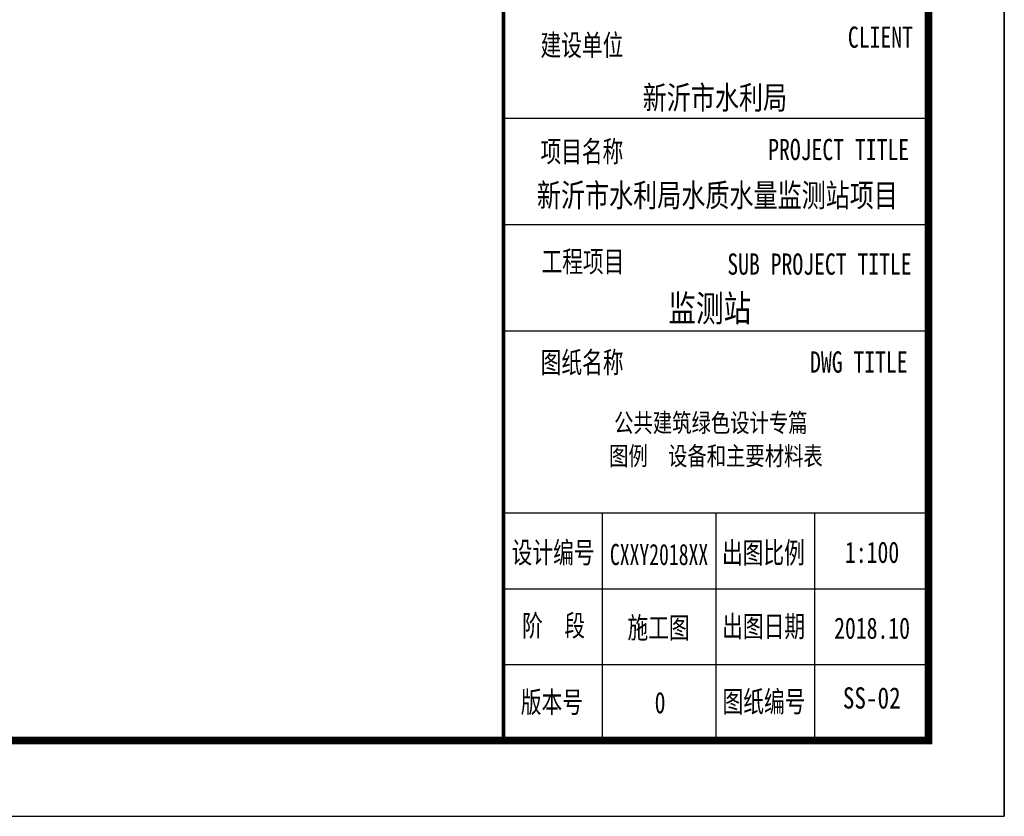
# Model space of a CAD drawing. Extents: x 687841 to 771941, y 252015 to 732780.
# Tile 69 of 98: x 758966 to 771941, y 577558 to 588058. Entities that reach past the tile are written whole.
import ezdxf
from ezdxf.enums import TextEntityAlignment as Align

# ---------------------------------------------------------------- set-up
doc = ezdxf.new("R2010")
doc.units = 0
doc.header["$LTSCALE"] = 1000
doc.header["$MEASUREMENT"] = 0
doc.layers.get('0').update_dxf_attribs({"linetype": 'CONTINUOUS'})
doc.layers.add('PUB_TITLE', color=4, linetype='CONTINUOUS')
doc.layers.add('TK', color=7, linetype='CONTINUOUS')
doc.styles.add('-宋体', font='txt', dxfattribs={"width": 0.8})
doc.styles.add('TKHZ1', font='txt', dxfattribs={"width": 0.8})

# ---------------------------------------------------------------- blocks, each defined once
blk = doc.blocks.new('wrtgtg')
at = {"color": 4}
for p, q in [((7804, -4841), (7804, 52559)), ((7804, -2434), (7804, -2434)), ((2146, -4841), (7804, -4841))]:
    blk.add_line(p, q, dxfattribs=at)
at = {"layer": 'PUB_TITLE'}
for p, q in [((8804, 53559), (8804, -5841)), ((7804, -4841), (7804, 52559)), ((2204, 3359), (7804, 3359)), ((2204, 1959), (7804, 1959)), ((2204, 559), (7804, 559)), ((2204, -1841), (7804, -1841)), ((3504, -1841), (3504, -4841)), ((5004, -1841), (5004, -4841)), ((6304, -1841), (6304, -4841)), ((2204, -2841), (7804, -2841)), ((2204, -3841), (7804, -3841))]:
    blk.add_line(p, q, dxfattribs=at)
blk.add_lwpolyline([(-75296, -5841), (8804, -5841), (8804, 53559), (-75296, 53559)], close=True, dxfattribs=at)
at = {"layer": 'PUB_TITLE', "const_width": 100}
blk.add_lwpolyline([(-72796, -4841), (7804, -4841), (7804, 52559), (-72796, 52559)], close=True, dxfattribs=at)
at = {"layer": 'PUB_TITLE', "const_width": 50}
blk.add_lwpolyline([(2204, -4841), (2204, 52559)], dxfattribs=at)
at = {"layer": 'TK', "style": '-宋体', "width": 0.75}
for s, p in [('CLIENT', (6743, 4289, 0)), ('建设单位', (2693, 4184)), ('项目名称', (2692, 2782)), ('PROJECT TITLE', (5693, 2808, 0)), ('图纸名称', (2695, 2)), ('DWG TITLE', (6245, 7, 0)), ('设计编号', (2313, -2504, 0)), ('出图比例', (5084, -2507, 0)), ('阶  段', (2449, -3467, 0)), ('施工图', (3839, -3495, 0)), ('出图日期', (5087, -3478, 0)), ('图纸编号', (5091, -4469, 0)), ('版本号', (2433, -4475, 0)), ('0', (4197, -4483, 0))]:
    blk.add_text(s, height=280, dxfattribs=at).set_placement(p)
at = {"layer": 'TK'}
for s, height, style, width, p in [('新沂市水利局', 304.9, 'TKHZ1', 0.8, (4991, 3479)), ('新沂市水利局水质水量监测站项目', 304.92, 'TKHZ1', 0.8, (5024, 2192)), ('监测站', 350, 'TKHZ1', 0.8, (4923, 680)), ('CXXY2018XX', 280, '-宋体', 0.68, (4255, -2530)), ('1:100', 280, '-宋体', 0.75, (7062, -2501)), ('2018.10', 280, '-宋体', 0.75, (7062, -3501))]:
    blk.add_text(s, height=height, dxfattribs=dict(at, style=style, width=width)).set_placement(p, align=Align.CENTER)
at = {"layer": 'TK', "style": '-宋体', "width": 0.75}
for s, p in [('工程项目', (3252, 1473)), ('SUB PROJECT TITLE', (6369, 1438))]:
    blk.add_text(s, height=280, dxfattribs=at).set_placement(p, align=Align.MIDDLE)

msp = doc.modelspace()

# ---------------------------------------------------------------- block references
msp.add_blockref('wrtgtg', (763136.5, 583399.2))

# ---------------------------------------------------------------- texts
at = {"style": 'TKHZ1', "width": 0.8}
for s, p in [('公共建筑绿色设计专篇 ', (768140.8, 582622.3)), ('图例  设备和主要材料表', (768140.8, 582185.7))]:
    msp.add_text(s, height=245, dxfattribs=at).set_placement(p, align=Align.CENTER)
at = {"layer": 'TK', "style": 'TKHZ1', "width": 0.8}
msp.add_text('SS-02', height=280, dxfattribs=at).set_placement((770194.4, 578978.2), align=Align.CENTER)

doc.saveas('drawing.dxf')
